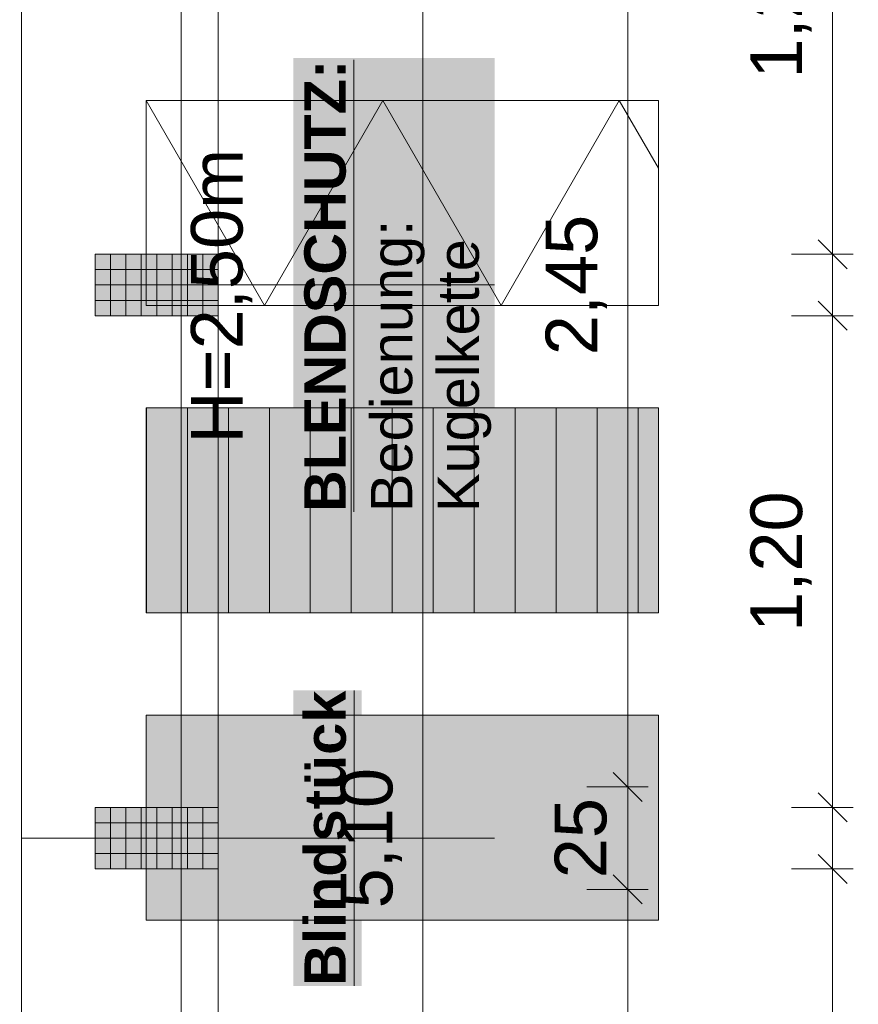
# Model space of a CAD drawing. Header units: metres. Extents: x -167 to 152, y -127 to 99.
# Tile 160 of 225: x 0.19 to 2.24, y -11.21 to -8.8. Entities that reach past the tile are written whole.
import ezdxf

# ---------------------------------------------------------------- set-up
doc = ezdxf.new("R2010")
doc.units = ezdxf.units.M
doc.header["$PDMODE"] = 1
doc.header["$PDSIZE"] = -2
doc.linetypes.add('Raster 01', pattern=[2, 1, -1])
doc.layers.get('0').update_dxf_attribs({"lineweight": 25})
for name, color, linetype, lineweight, true_color in [('014_Fassadenarbeiten-000 Aufsicht Betonfertigteile', 7, 'Continuous', 9, 0xc0c0c0), ('021_DA-Gründach', 7, 'Continuous', 13, 0x555555), ('031_Metallbauarbeiten-330 Aufsicht Metallbauarbeiten', 7, 'Continuous', 9, 0xa6a6a6), ('AV1-Raster', 7, 'Raster 01', 9, 0xa6a6a6)]:
    doc.layers.add(name, color=color, linetype=linetype, lineweight=lineweight, true_color=true_color)
for name, color, linetype, lineweight in [('014_Fassadenarbeiten-330 Betonfertigteile vertikal', 7, 'Continuous', 9), ('030_Sonnenschutzarbeiten-BLENDSCHUTZ', 7, 'Continuous', 5), ('030_Sonnenschutzarbeiten-BLENDSCHUTZ  Beschriftung', 7, 'Continuous', 5), ('_1.35m (3D)', 7, 'Continuous', 9), ('_Legende (2D)', 7, 'Continuous', 9), ('_OG 1 (2D)', 7, 'Continuous', 9), ('_OG 1 - DS (2D)', 7, 'Continuous', 9), ('Bemaßung-Bemaßung', 7, 'Continuous', 9), ('Keine', 7, 'Continuous', 9)]:
    doc.layers.add(name, color=color, linetype=linetype, lineweight=lineweight)
doc.layers.get('0').freeze()
doc.styles.add('Arial', font='arial.ttf')
doc.styles.add('Arial (bold)', font='arialbd.ttf')
doc.dimstyles.new('COE 50', dxfattribs={"dimtxt": 126.090495, "dimasz": 0.001414, "dimexe": 0.001, "dimexo": 0.01, "dimgap": 0.001, "dimtad": 1, "dimdec": 3, "dimtxsty": 'Arial', "dimblk": 'VW_SLASH-4', "dimblk1": 'VW_SLASH-4', "dimblk2": 'VW_SLASH-4', "dimcen": 0, "dimadec": 3, "dimazin": 0, "dimtfac": 0.8, "dimtdec": 3, "dimtix": 1, "dimtmove": 0, "dimatfit": 0, "dimldrblk": 'VW_SLASH-3', "dimfxl": 0.002, "dimfxlon": 1, "dimfrac": 2, "dimtolj": 1, "dimarcsym": 0})
pattern_1 = [(-90, (0, 0), (0.0375, 0), [])]
pattern_2 = [(0, (0, 0), (2e-18, -0.0375), [])]

# ---------------------------------------------------------------- blocks, each defined once
blk = doc.blocks.new('Group-2')
at = {"layer": 'AV1-Raster'}
for p, q in [((1.35, -9.45), (-40.5, -9.45)), ((1.35, -10.8), (-40.5, -10.8))]:
    blk.add_line(p, q, dxfattribs=at)
blk = doc.blocks.new('1.35m (3D)')
at = {"layer": 'AV1-Raster', "color": 7}
blk.add_blockref('Group-2', (0, 0), dxfattribs=at)
blk = doc.blocks.new('Blendschutz Beschriftung')
at = {"layer": '030_Sonnenschutzarbeiten-BLENDSCHUTZ  Beschriftung', "color": 254, "linetype": 'Continuous', "transparency": 33554559}
blk.add_solid([(-0.554, -0.1644), (0.554, -0.1644), (-0.554, 0.3267), (0.554, 0.3267)], dxfattribs=at)
at = {"layer": '030_Sonnenschutzarbeiten-BLENDSCHUTZ  Beschriftung', "insert": (-0.554, 0.3002), "char_height": 0.100872, "attachment_point": 1, "line_spacing_factor": 0.967016, "style": 'Arial (bold)'}
blk.add_mtext('{\\LBLENDSCHUTZ:}{\\fArial|b0|i0|c0|p0;\\l\\PBedienung: \\PKugelkette }', dxfattribs=at)
blk = doc.blocks.new('VW_SLASH-4')
at = {"color": 0, "linetype": 'ByBlock', "lineweight": -2, "transparency": 16777216}
blk.add_line((0, 0), (-1, 0), dxfattribs=at)
at = {"color": 0, "linetype": 'Continuous', "lineweight": 15, "transparency": 16777216, "flags": 128}
blk.add_lwpolyline([(0.5, 0.5), (-0.5, -0.5)], dxfattribs=at)
blk = doc.blocks.new('*D38')
at = {"layer": '030_Sonnenschutzarbeiten-BLENDSCHUTZ', "color": 0, "lineweight": -2}
for p, q in [((0.425, -8.25), (0.575, -8.25)), ((0.525, -10.6293), (0.525, -8.3207)), ((0.425, -10.7), (0.575, -10.7))]:
    blk.add_line(p, q, dxfattribs=at)
at = {"layer": 'Defpoints', "color": 0}
for p in [(-0.215, -8.25), (0.525, -8.25), (-0.215, -10.7)]:
    blk.add_point(p, dxfattribs=at)
at = {"layer": '030_Sonnenschutzarbeiten-BLENDSCHUTZ', "color": 0, "lineweight": -2, "xscale": 0.070693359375, "yscale": 0.070693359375, "zscale": 0.070693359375}
for p, rotation in [((0.525, -8.25), 90.00000000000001), ((0.525, -10.7), 270)]:
    blk.add_blockref('VW_SLASH-4', p, dxfattribs=dict(at, rotation=rotation))
at = {"layer": '030_Sonnenschutzarbeiten-BLENDSCHUTZ', "color": 0, "lineweight": 13, "insert": (0.3992, -9.475), "char_height": 0.12609, "attachment_point": 5, "rotation": 90, "style": 'Arial'}
blk.add_mtext('\\A1;2,45', dxfattribs=at)
blk = doc.blocks.new('VW_SLASH-3')
at = {"color": 0, "linetype": 'ByBlock', "lineweight": -2, "transparency": 16777216}
blk.add_line((0, 0), (-1, 0), dxfattribs=at)
at = {"color": 0, "linetype": 'Continuous', "lineweight": 15, "transparency": 16777216, "flags": 128}
blk.add_lwpolyline([(0.5, 0.5), (-0.5, -0.5)], dxfattribs=at)
blk = doc.blocks.new('*D39')
at = {"layer": '030_Sonnenschutzarbeiten-BLENDSCHUTZ', "color": 0, "lineweight": -2}
for p, q in [((0.425, -10.9), (0.575, -10.9)), ((0.525, -13.2793), (0.525, -10.9707)), ((0.425, -13.35), (0.575, -13.35))]:
    blk.add_line(p, q, dxfattribs=at)
at = {"layer": 'Defpoints', "color": 0}
for p in [(-0.215, -10.9), (0.525, -10.9), (-0.215, -13.35)]:
    blk.add_point(p, dxfattribs=at)
at = {"layer": '030_Sonnenschutzarbeiten-BLENDSCHUTZ', "color": 0, "lineweight": -2, "xscale": 0.070693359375, "yscale": 0.070693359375, "zscale": 0.070693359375}
for p, rotation in [((0.525, -10.9), 90), ((0.525, -13.35), 270)]:
    blk.add_blockref('VW_SLASH-4', p, dxfattribs=dict(at, rotation=rotation))
at = {"layer": '030_Sonnenschutzarbeiten-BLENDSCHUTZ', "color": 0, "lineweight": 13, "insert": (0.3992, -12.125), "char_height": 0.12609, "attachment_point": 5, "rotation": 90, "style": 'Arial'}
blk.add_mtext('\\A1;2,45', dxfattribs=at)
blk = doc.blocks.new('*D53')
at = {"layer": '030_Sonnenschutzarbeiten-BLENDSCHUTZ', "color": 0, "lineweight": -2}
for p, q in [((0.525, -10.6293), (0.525, -10.5586)), ((0.425, -10.7), (0.575, -10.7)), ((0.525, -10.7), (0.525, -10.9)), ((0.425, -10.9), (0.575, -10.9)), ((0.525, -10.9707), (0.525, -11.0414))]:
    blk.add_line(p, q, dxfattribs=at)
at = {"layer": 'Defpoints', "color": 0}
for p in [(-0.215, -10.7), (-0.215, -10.9), (0.525, -10.9)]:
    blk.add_point(p, dxfattribs=at)
at = {"layer": '030_Sonnenschutzarbeiten-BLENDSCHUTZ', "color": 0, "lineweight": -2, "xscale": 0.070693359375, "yscale": 0.070693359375, "zscale": 0.070693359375}
for p, rotation in [((0.525, -10.7), 270), ((0.525, -10.9), 90)]:
    blk.add_blockref('VW_SLASH-4', p, dxfattribs=dict(at, rotation=rotation))
at = {"layer": '030_Sonnenschutzarbeiten-BLENDSCHUTZ', "color": 0, "lineweight": 13, "insert": (0.4235, -10.8), "char_height": 0.10087, "attachment_point": 5, "rotation": 90, "style": 'Arial'}
blk.add_mtext('\\A1;20', dxfattribs=at)
blk = doc.blocks.new('*D512')
at = {"layer": 'Bemaßung-Bemaßung', "color": 0, "linetype": 'Continuous', "lineweight": -2}
for p, q in [((2.075, -8.175), (2.225, -8.175)), ((2.175, -9.3043), (2.175, -8.2457)), ((2.075, -9.375), (2.225, -9.375))]:
    blk.add_line(p, q, dxfattribs=at)
at = {"layer": 'Defpoints', "color": 0}
for p in [(0.675, -8.175), (2.175, -8.175), (0.675, -9.375)]:
    blk.add_point(p, dxfattribs=at)
at = {"layer": 'Bemaßung-Bemaßung', "color": 0, "lineweight": -2, "xscale": 0.070693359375, "yscale": 0.070693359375, "zscale": 0.070693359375}
for p, rotation in [((2.175, -8.175), 90), ((2.175, -9.375), 270)]:
    blk.add_blockref('VW_SLASH-4', p, dxfattribs=dict(at, rotation=rotation))
at = {"layer": 'Bemaßung-Bemaßung', "color": 0, "insert": (2.0492, -8.775), "char_height": 0.12609, "attachment_point": 5, "rotation": 90, "style": 'Arial'}
blk.add_mtext('\\A1;1,20', dxfattribs=at)
blk = doc.blocks.new('*D513')
at = {"layer": 'Bemaßung-Bemaßung', "color": 0, "linetype": 'Continuous', "lineweight": -2}
for p, q in [((2.175, -9.3043), (2.175, -9.2336)), ((2.075, -9.375), (2.225, -9.375)), ((2.175, -9.525), (2.175, -9.375)), ((2.075, -9.525), (2.225, -9.525)), ((2.175, -9.5957), (2.175, -9.6664))]:
    blk.add_line(p, q, dxfattribs=at)
at = {"layer": 'Defpoints', "color": 0}
for p in [(0.675, -9.375), (2.175, -9.375), (0.675, -9.525)]:
    blk.add_point(p, dxfattribs=at)
at = {"layer": 'Bemaßung-Bemaßung', "color": 0, "lineweight": -2, "xscale": 0.070693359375, "yscale": 0.070693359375, "zscale": 0.070693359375}
for p, rotation in [((2.175, -9.375), 270), ((2.175, -9.525), 90)]:
    blk.add_blockref('VW_SLASH-4', p, dxfattribs=dict(at, rotation=rotation))
at = {"layer": 'Bemaßung-Bemaßung', "color": 0, "insert": (2.3644, -9.45), "char_height": 0.12609, "attachment_point": 5, "rotation": 90, "style": 'Arial'}
blk.add_mtext('\\A1;15', dxfattribs=at)
blk = doc.blocks.new('*D514')
at = {"layer": 'Bemaßung-Bemaßung', "color": 0, "linetype": 'Continuous', "lineweight": -2}
for p, q in [((2.075, -9.525), (2.225, -9.525)), ((2.175, -10.6543), (2.175, -9.5957)), ((2.075, -10.725), (2.225, -10.725))]:
    blk.add_line(p, q, dxfattribs=at)
at = {"layer": 'Defpoints', "color": 0}
for p in [(0.675, -9.525), (2.175, -9.525), (0.675, -10.725)]:
    blk.add_point(p, dxfattribs=at)
at = {"layer": 'Bemaßung-Bemaßung', "color": 0, "lineweight": -2, "xscale": 0.070693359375, "yscale": 0.070693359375, "zscale": 0.070693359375}
for p, rotation in [((2.175, -9.525), 90), ((2.175, -10.725), 270)]:
    blk.add_blockref('VW_SLASH-4', p, dxfattribs=dict(at, rotation=rotation))
at = {"layer": 'Bemaßung-Bemaßung', "color": 0, "insert": (2.0492, -10.125), "char_height": 0.12609, "attachment_point": 5, "rotation": 90, "style": 'Arial'}
blk.add_mtext('\\A1;1,20', dxfattribs=at)
blk = doc.blocks.new('*D515')
at = {"layer": 'Bemaßung-Bemaßung', "color": 0, "linetype": 'Continuous', "lineweight": -2}
for p, q in [((2.175, -10.6543), (2.175, -10.5836)), ((2.075, -10.725), (2.225, -10.725)), ((2.175, -10.875), (2.175, -10.725)), ((2.075, -10.875), (2.225, -10.875)), ((2.175, -10.9457), (2.175, -11.0164))]:
    blk.add_line(p, q, dxfattribs=at)
at = {"layer": 'Defpoints', "color": 0}
for p in [(0.675, -10.725), (2.175, -10.725), (0.675, -10.875)]:
    blk.add_point(p, dxfattribs=at)
at = {"layer": 'Bemaßung-Bemaßung', "color": 0, "lineweight": -2, "xscale": 0.070693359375, "yscale": 0.070693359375, "zscale": 0.070693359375}
for p, rotation in [((2.175, -10.725), 270), ((2.175, -10.875), 90)]:
    blk.add_blockref('VW_SLASH-4', p, dxfattribs=dict(at, rotation=rotation))
at = {"layer": 'Bemaßung-Bemaßung', "color": 0, "insert": (2.3644, -10.8), "char_height": 0.12609, "attachment_point": 5, "rotation": 90, "style": 'Arial'}
blk.add_mtext('\\A1;15', dxfattribs=at)
blk = doc.blocks.new('*D516')
at = {"layer": 'Bemaßung-Bemaßung', "color": 0, "linetype": 'Continuous', "lineweight": -2}
for p, q in [((2.075, -10.875), (2.225, -10.875)), ((2.175, -12.0043), (2.175, -10.9457)), ((2.075, -12.075), (2.225, -12.075))]:
    blk.add_line(p, q, dxfattribs=at)
at = {"layer": 'Defpoints', "color": 0}
for p in [(0.675, -10.875), (2.175, -10.875), (0.675, -12.075)]:
    blk.add_point(p, dxfattribs=at)
at = {"layer": 'Bemaßung-Bemaßung', "color": 0, "lineweight": -2, "xscale": 0.070693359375, "yscale": 0.070693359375, "zscale": 0.070693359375}
for p, rotation in [((2.175, -10.875), 90), ((2.175, -12.075), 270)]:
    blk.add_blockref('VW_SLASH-4', p, dxfattribs=dict(at, rotation=rotation))
at = {"layer": 'Bemaßung-Bemaßung', "color": 0, "insert": (2.0492, -11.475), "char_height": 0.12609, "attachment_point": 5, "rotation": 90, "style": 'Arial'}
blk.add_mtext('\\A1;1,20', dxfattribs=at)
blk = doc.blocks.new('*D609')
at = {"layer": 'Bemaßung-Bemaßung', "color": 0, "linetype": 'Continuous', "lineweight": -2}
for p, q in [((1.075, -8.25), (1.225, -8.25)), ((1.175, -8.3207), (1.175, -13.2793)), ((1.075, -13.35), (1.225, -13.35))]:
    blk.add_line(p, q, dxfattribs=at)
at = {"layer": 'Defpoints', "color": 0}
for p in [(-0.125, -8.25), (-0.125, -13.35), (1.175, -13.35)]:
    blk.add_point(p, dxfattribs=at)
at = {"layer": 'Bemaßung-Bemaßung', "color": 0, "lineweight": -2, "xscale": 0.070693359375, "yscale": 0.070693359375, "zscale": 0.070693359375}
for p, rotation in [((1.175, -8.25), 90), ((1.175, -13.35), 270)]:
    blk.add_blockref('VW_SLASH-4', p, dxfattribs=dict(at, rotation=rotation))
at = {"layer": 'Bemaßung-Bemaßung', "color": 0, "insert": (1.0492, -10.8), "char_height": 0.12609, "attachment_point": 5, "rotation": 90, "style": 'Arial'}
blk.add_mtext('\\A1;5,10', dxfattribs=at)
blk = doc.blocks.new('*D655')
at = {"layer": 'Bemaßung-Bemaßung', "color": 0, "lineweight": -2}
for p, q in [((1.575, -10.925), (1.725, -10.925)), ((1.675, -10.9957), (1.675, -13.3043)), ((1.575, -13.375), (1.725, -13.375))]:
    blk.add_line(p, q, dxfattribs=at)
at = {"layer": 'Defpoints', "color": 0}
for p in [(-0.125, -10.925), (-0.125, -13.375), (1.675, -13.375)]:
    blk.add_point(p, dxfattribs=at)
at = {"layer": 'Bemaßung-Bemaßung', "color": 0, "lineweight": -2, "xscale": 0.070693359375, "yscale": 0.070693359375, "zscale": 0.070693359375}
for p, rotation in [((1.675, -10.925), 90.00000000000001), ((1.675, -13.375), 270)]:
    blk.add_blockref('VW_SLASH-4', p, dxfattribs=dict(at, rotation=rotation))
at = {"layer": 'Bemaßung-Bemaßung', "color": 0, "insert": (1.5492, -12.15), "char_height": 0.12609, "attachment_point": 5, "rotation": 90, "style": 'Arial'}
blk.add_mtext('\\A1;2,45', dxfattribs=at)
blk = doc.blocks.new('*D656')
at = {"layer": 'Bemaßung-Bemaßung', "color": 0, "lineweight": -2}
for p, q in [((1.675, -10.6043), (1.675, -10.5336)), ((1.575, -10.675), (1.725, -10.675)), ((1.675, -10.675), (1.675, -10.925)), ((1.575, -10.925), (1.725, -10.925)), ((1.675, -10.9957), (1.675, -11.0664))]:
    blk.add_line(p, q, dxfattribs=at)
at = {"layer": 'Defpoints', "color": 0}
for p in [(-0.125, -10.675), (-0.125, -10.925), (1.675, -10.925)]:
    blk.add_point(p, dxfattribs=at)
at = {"layer": 'Bemaßung-Bemaßung', "color": 0, "lineweight": -2, "xscale": 0.070693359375, "yscale": 0.070693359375, "zscale": 0.070693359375}
for p, rotation in [((1.675, -10.675), 270), ((1.675, -10.925), 90)]:
    blk.add_blockref('VW_SLASH-4', p, dxfattribs=dict(at, rotation=rotation))
at = {"layer": 'Bemaßung-Bemaßung', "color": 0, "insert": (1.5606, -10.8), "char_height": 0.12609, "attachment_point": 5, "rotation": 90, "style": 'Arial'}
blk.add_mtext('\\A1;25', dxfattribs=at)
blk = doc.blocks.new('*D657')
at = {"layer": 'Bemaßung-Bemaßung', "color": 0, "lineweight": -2}
for p, q in [((1.575, -8.225), (1.725, -8.225)), ((1.675, -8.2957), (1.675, -10.6043)), ((1.575, -10.675), (1.725, -10.675))]:
    blk.add_line(p, q, dxfattribs=at)
at = {"layer": 'Defpoints', "color": 0}
for p in [(-0.125, -8.225), (-0.125, -10.675), (1.675, -10.675)]:
    blk.add_point(p, dxfattribs=at)
at = {"layer": 'Bemaßung-Bemaßung', "color": 0, "lineweight": -2, "xscale": 0.070693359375, "yscale": 0.070693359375, "zscale": 0.070693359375}
for p, rotation in [((1.675, -8.225), 90.00000000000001), ((1.675, -10.675), 270)]:
    blk.add_blockref('VW_SLASH-4', p, dxfattribs=dict(at, rotation=rotation))
at = {"layer": 'Bemaßung-Bemaßung', "color": 0, "insert": (1.5492, -9.45), "char_height": 0.12609, "attachment_point": 5, "rotation": 90, "style": 'Arial'}
blk.add_mtext('\\A1;2,45', dxfattribs=at)
blk = doc.blocks.new('Group-809')
at = {"layer": 'Keine', "color": 253, "linetype": 'Continuous', "lineweight": 9, "transparency": 33554687, "flags": 128}
blk.add_lwpolyline([(-103.7322, 16.597), (-103.4435, 16.097), (-103.1549, 16.597), (-102.8662, 16.097), (-102.5775, 16.597), (-102.4822, 16.4319)], dxfattribs=at)
blk = doc.blocks.new('Group-810')
at = {"layer": 'Keine', "color": 7, "transparency": 33554687}
blk.add_blockref('Group-809', (0, 0), dxfattribs=at)
blk = doc.blocks.new('Parametric Object-89')
at = {"layer": 'Keine', "color": 7, "transparency": 33554687}
blk.add_blockref('Group-810', (0, 0), dxfattribs=at)
at = {"layer": 'Keine', "color": 0, "flags": 1}
for tag in ['IFC_UUID', 'instanceID', 'prm0_name', 'prm0_type', 'prm0_value', 'prm1_name', 'prm1_type', 'prm1_value', 'prm2_name', 'prm2_type', 'prm2_value', 'prm3_name', 'prm3_type', 'prm3_value', 'prm4_name', 'prm4_type', 'prm4_value', 'prm5_name', 'prm5_type', 'prm5_value', 'prm6_name', 'prm6_type', 'prm6_value']:
    blk.add_attdef(tag, (0.4996, -9.5), '', height=0.00018, dxfattribs=at)
blk = doc.blocks.new('Legende (2D)')
at = {"layer": '021_DA-Gründach', "linetype": 'Continuous', "lineweight": 0}
blk.add_hatch(color=71, dxfattribs=at).paths.add_polyline_path([(0.4996, -10.5), (1.7496, -10.5), (1.7496, -11), (0.4996, -11)])
at = {"layer": 'Keine', "linetype": 'Continuous', "lineweight": 0, "transparency": 33554559}
blk.add_hatch(color=254, dxfattribs=at).paths.add_polyline_path([(0.4996, -9.75), (1.7496, -9.75), (1.7496, -10.25), (0.4996, -10.25)])
at = {"layer": 'Keine', "linetype": 'Continuous', "lineweight": 9, "transparency": 33554559}
h = blk.add_hatch(dxfattribs=at)
h.set_pattern_fill('Dachgefälle', color=9, style=0, pattern_type=2)
h.set_pattern_definition([(90, (0, 0), (0.1, 0), [])])
h.paths.add_polyline_path([(0.4996, -9.75), (1.7496, -9.75), (1.7496, -10.25), (0.4996, -10.25)])
at = {"layer": '021_DA-Gründach', "flags": 128}
blk.add_lwpolyline([(0.4996, -10.5), (1.7496, -10.5), (1.7496, -11), (0.4996, -11)], close=True, dxfattribs=at)
at = {"layer": 'Keine', "color": 7, "linetype": 'Continuous', "lineweight": 9, "transparency": 33554687, "flags": 128}
for points in [[(0.4996, -9.5), (1.7496, -9.5), (1.7496, -9), (0.4996, -9)], [(0.4996, -10.25), (1.7496, -10.25), (1.7496, -9.75), (0.4996, -9.75)], [(0.4996, -11), (1.7496, -11), (1.7496, -10.5), (0.4996, -10.5)]]:
    blk.add_lwpolyline(points, close=True, dxfattribs=at)
at = {"layer": 'Keine', "color": 253, "linetype": 'Continuous', "lineweight": 9, "transparency": 33554687, "flags": 128}
blk.add_lwpolyline([(0.4996, -9.75), (1.7496, -9.75), (1.7496, -10.25), (0.4996, -10.25)], close=True, dxfattribs=at)
at = {"layer": 'Keine', "color": 253, "transparency": 33554687}
blk.add_blockref('Parametric Object-89', (104.2318, -25.597), dxfattribs=at)
blk = doc.blocks.new('OG 1 - DS (2D)')
at = {"layer": '030_Sonnenschutzarbeiten-BLENDSCHUTZ', "color": 30, "transparency": 33554610}
blk.add_solid([(1.0254, -11.1611), (1.0254, -10.4389), (0.8589, -11.1611), (0.8589, -10.4389)], dxfattribs=at)
blk.add_solid([(1.0254, -11.1611), (1.0254, -10.4389), (0.8589, -11.1611), (0.8589, -10.4389)], dxfattribs=at)
at = {"layer": '030_Sonnenschutzarbeiten-BLENDSCHUTZ  Beschriftung', "color": 7, "rotation": 90}
blk.add_blockref('Blendschutz Beschriftung', (1.1856, -9.45), dxfattribs=at)
at = {"layer": '030_Sonnenschutzarbeiten-BLENDSCHUTZ', "color": 7, "insert": (0.6087, -9.8371), "char_height": 0.12609, "attachment_point": 1, "rotation": 90, "line_spacing_factor": 0.969122, "style": 'Arial'}
blk.add_mtext('H=2,50m', dxfattribs=at)
at = {"layer": '030_Sonnenschutzarbeiten-BLENDSCHUTZ', "color": 7, "insert": (0.8858, -10.8), "char_height": 0.100872, "width": 0.722129, "attachment_point": 2, "rotation": 90, "line_spacing_factor": 0.969122, "style": 'Arial (bold)'}
blk.add_mtext('{\\LB}{\\Llindstück }', dxfattribs=at)
at = {"layer": '030_Sonnenschutzarbeiten-BLENDSCHUTZ', "color": 7, "lineweight": 13}
for base, p1, p2, picture, middle in [((0.525, -8.25), (-0.215, -10.7), (-0.215, -8.25), '*D38', (0.3992, -9.475)), ((0.525, -10.9), (-0.215, -13.35), (-0.215, -10.9), '*D39', (0.3992, -12.125))]:
    dim = blk.add_linear_dim(base=base, p1=p1, p2=p2, angle=270, text='2,45', dimstyle='COE 50', override={"dimtxt": 0.12609, "dimasz": 0.070693, "dimexe": 0.05, "dimgap": 0.05, "dimpost": '<>', "dimtxsty": 'Arial', "dimtmove": 2, "dimfxl": 0.1}, dxfattribs=at)
    dim.commit()
    dim.dimension.update_dxf_attribs({"geometry": picture, "text_midpoint": middle})
at = {"layer": '030_Sonnenschutzarbeiten-BLENDSCHUTZ', "color": 251, "lineweight": 13}
dim = blk.add_linear_dim(base=(0.525, -10.9), p1=(-0.215, -10.7), p2=(-0.215, -10.9), angle=270, text='20', dimstyle='COE 50', override={"dimtxt": 0.100872, "dimasz": 0.070693, "dimexe": 0.05, "dimgap": 0.05, "dimpost": '<>', "dimtxsty": 'Arial', "dimtmove": 2, "dimfxl": 0.1}, dxfattribs=at)
dim.commit()
dim.dimension.update_dxf_attribs({"geometry": '*D53', "text_midpoint": (0.4235, -10.8)})
blk = doc.blocks.new('OG 1 (2D)')
at = {"layer": '014_Fassadenarbeiten-000 Aufsicht Betonfertigteile', "flags": 128}
blk.add_lwpolyline([(0.305, -21.905), (0.305, 0.305), (0.675, 0.675), (0.675, -22.275)], close=True, dxfattribs=at)
at = {"layer": 'Bemaßung-Bemaßung', "linetype": 'Continuous'}
for base, p1, p2, text, override, picture, middle in [((2.175, -8.175), (0.675, -9.375), (0.675, -8.175), '1,20', {"dimtxt": 0.12609, "dimasz": 0.070693, "dimexe": 0.05, "dimgap": 0.05, "dimpost": '<>', "dimtxsty": 'Arial', "dimtmove": 2, "dimfxl": 0.1}, '*D512', (2.0492, -8.775)), ((2.175, -9.375), (0.675, -9.525), (0.675, -9.375), '15', {"dimtxt": 0.12609, "dimasz": 0.070693, "dimexe": 0.05, "dimgap": 0.05, "dimpost": '<>', "dimtxsty": 'Arial', "dimtix": 0, "dimtmove": 2, "dimfxl": 0.1}, '*D513', (2.3644, -9.45)), ((2.175, -9.525), (0.675, -10.725), (0.675, -9.525), '1,20', {"dimtxt": 0.12609, "dimasz": 0.070693, "dimexe": 0.05, "dimgap": 0.05, "dimpost": '<>', "dimtxsty": 'Arial', "dimtmove": 2, "dimfxl": 0.1}, '*D514', (2.0492, -10.125)), ((2.175, -10.725), (0.675, -10.875), (0.675, -10.725), '15', {"dimtxt": 0.12609, "dimasz": 0.070693, "dimexe": 0.05, "dimgap": 0.05, "dimpost": '<>', "dimtxsty": 'Arial', "dimtix": 0, "dimtmove": 2, "dimfxl": 0.1}, '*D515', (2.3644, -10.8)), ((2.175, -10.875), (0.675, -12.075), (0.675, -10.875), '1,20', {"dimtxt": 0.12609, "dimasz": 0.070693, "dimexe": 0.05, "dimgap": 0.05, "dimpost": '<>', "dimtxsty": 'Arial', "dimtmove": 2, "dimfxl": 0.1}, '*D516', (2.0492, -11.475))]:
    dim = blk.add_linear_dim(base=base, p1=p1, p2=p2, angle=270, text=text, dimstyle='COE 50', override=override, dxfattribs=at)
    dim.commit()
    dim.dimension.update_dxf_attribs({"geometry": picture, "text_midpoint": middle})
at = {"color": 255}
blk.add_wipeout([(0.195, -8.1), (0.585, -8.1), (0.585, -10.8), (0.195, -10.8)], dxfattribs=at).dxf.layer = '031_Metallbauarbeiten-330 Aufsicht Metallbauarbeiten'
at = {"layer": '014_Fassadenarbeiten-330 Betonfertigteile vertikal', "linetype": 'Continuous', "lineweight": 0}
blk.add_hatch(color=9, dxfattribs=at).paths.add_polyline_path([(0.675, -9.375), (0.675, -9.525), (0.375, -9.525), (0.375, -9.375)])
at = {"layer": '014_Fassadenarbeiten-330 Betonfertigteile vertikal', "linetype": 'Continuous', "lineweight": 9}
h = blk.add_hatch(dxfattribs=at)
h.set_pattern_fill('Stahlbetonfertigteil', color=8, style=0, pattern_type=2)
h.set_pattern_definition(pattern_1)
h.paths.add_polyline_path([(0.675, -9.375), (0.675, -9.525), (0.375, -9.525), (0.375, -9.375)])
at = {"layer": '014_Fassadenarbeiten-330 Betonfertigteile vertikal', "linetype": 'Continuous', "lineweight": 13}
h = blk.add_hatch(dxfattribs=at)
h.set_pattern_fill('Stahlbetonfertigteil-1', color=8, style=0, pattern_type=2)
h.set_pattern_definition(pattern_2)
h.paths.add_polyline_path([(0.675, -9.375), (0.675, -9.525), (0.375, -9.525), (0.375, -9.375)])
at = {"layer": '014_Fassadenarbeiten-330 Betonfertigteile vertikal', "flags": 128}
blk.add_lwpolyline([(0.675, -9.375), (0.675, -9.525), (0.375, -9.525), (0.375, -9.375)], close=True, dxfattribs=at)
at = {"layer": '031_Metallbauarbeiten-330 Aufsicht Metallbauarbeiten', "flags": 128}
blk.add_lwpolyline([(0.195, -8.1), (0.585, -8.1), (0.585, -10.8), (0.195, -10.8)], close=True, dxfattribs=at)
at = {"layer": 'Bemaßung-Bemaßung'}
dim = blk.add_linear_dim(base=(1.675, -10.675), p1=(-0.125, -8.225), p2=(-0.125, -10.675), angle=270, text='2,45', dimstyle='COE 50', override={"dimtxt": 0.12609, "dimasz": 0.070693, "dimexe": 0.05, "dimgap": 0.05, "dimpost": '<>', "dimtxsty": 'Arial', "dimtmove": 2, "dimfxl": 0.1}, dxfattribs=at)
dim.commit()
dim.dimension.update_dxf_attribs({"geometry": '*D657', "text_midpoint": (1.5492, -9.45)})
at = {"color": 255}
blk.add_wipeout([(0.195, -10.8), (0.585, -10.8), (0.585, -13.5), (0.195, -13.5)], dxfattribs=at).dxf.layer = '031_Metallbauarbeiten-330 Aufsicht Metallbauarbeiten'
at = {"layer": '014_Fassadenarbeiten-330 Betonfertigteile vertikal', "linetype": 'Continuous', "lineweight": 0}
blk.add_hatch(color=9, dxfattribs=at).paths.add_polyline_path([(0.675, -10.725), (0.675, -10.875), (0.375, -10.875), (0.375, -10.725)])
at = {"layer": '014_Fassadenarbeiten-330 Betonfertigteile vertikal', "linetype": 'Continuous', "lineweight": 9}
h = blk.add_hatch(dxfattribs=at)
h.set_pattern_fill('Stahlbetonfertigteil', color=8, style=0, pattern_type=2)
h.set_pattern_definition(pattern_1)
h.paths.add_polyline_path([(0.675, -10.725), (0.675, -10.875), (0.375, -10.875), (0.375, -10.725)])
at = {"layer": '014_Fassadenarbeiten-330 Betonfertigteile vertikal', "linetype": 'Continuous', "lineweight": 13}
h = blk.add_hatch(dxfattribs=at)
h.set_pattern_fill('Stahlbetonfertigteil-1', color=8, style=0, pattern_type=2)
h.set_pattern_definition(pattern_2)
h.paths.add_polyline_path([(0.675, -10.725), (0.675, -10.875), (0.375, -10.875), (0.375, -10.725)])
at = {"layer": '014_Fassadenarbeiten-330 Betonfertigteile vertikal', "flags": 128}
blk.add_lwpolyline([(0.675, -10.725), (0.675, -10.875), (0.375, -10.875), (0.375, -10.725)], close=True, dxfattribs=at)
at = {"layer": '031_Metallbauarbeiten-330 Aufsicht Metallbauarbeiten', "flags": 128}
blk.add_lwpolyline([(0.195, -10.8), (0.585, -10.8), (0.585, -13.5), (0.195, -13.5)], close=True, dxfattribs=at)
at = {"layer": 'Bemaßung-Bemaßung', "linetype": 'Continuous'}
dim = blk.add_linear_dim(base=(1.175, -13.35), p1=(-0.125, -8.25), p2=(-0.125, -13.35), angle=270, text='5,10', dimstyle='COE 50', override={"dimtxt": 0.12609, "dimasz": 0.070693, "dimexe": 0.05, "dimgap": 0.05, "dimpost": '<>', "dimtxsty": 'Arial', "dimtmove": 2, "dimfxl": 0.1}, dxfattribs=at)
dim.commit()
dim.dimension.update_dxf_attribs({"geometry": '*D609', "text_midpoint": (1.0492, -10.8)})
at = {"layer": 'Bemaßung-Bemaßung'}
for base, p1, p2, text, picture, middle in [((1.675, -10.925), (-0.125, -10.675), (-0.125, -10.925), '25', '*D656', (1.5606, -10.8)), ((1.675, -13.375), (-0.125, -10.925), (-0.125, -13.375), '2,45', '*D655', (1.5492, -12.15))]:
    dim = blk.add_linear_dim(base=base, p1=p1, p2=p2, angle=270, text=text, dimstyle='COE 50', override={"dimtxt": 0.12609, "dimasz": 0.070693, "dimexe": 0.05, "dimgap": 0.05, "dimpost": '<>', "dimtxsty": 'Arial', "dimtmove": 2, "dimfxl": 0.1}, dxfattribs=at)
    dim.commit()
    dim.dimension.update_dxf_attribs({"geometry": picture, "text_midpoint": middle})

msp = doc.modelspace()

# ---------------------------------------------------------------- block references
at = {"layer": '_1.35m (3D)'}
msp.add_blockref('1.35m (3D)', (0, 0), dxfattribs=at)

# ---------------------------------------------------------------- next in the draw order: block references
at = {"layer": '_OG 1 - DS (2D)'}
msp.add_blockref('OG 1 - DS (2D)', (0, 0), dxfattribs=at)

# ---------------------------------------------------------------- next in the draw order: block references
at = {"layer": '_OG 1 (2D)'}
msp.add_blockref('OG 1 (2D)', (0, 0), dxfattribs=at)

# ---------------------------------------------------------------- next in the draw order: block references
at = {"layer": '_Legende (2D)'}
msp.add_blockref('Legende (2D)', (0, 0), dxfattribs=at)

doc.saveas('drawing.dxf')
